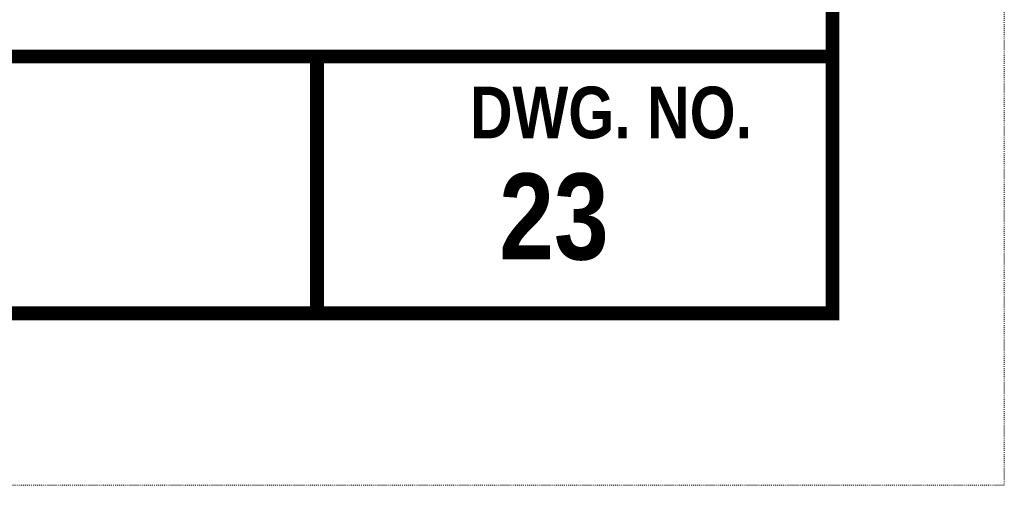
# Model space of a CAD drawing. Header units: inches. Extents: x -68 to 682, y 27 to 463.
# Tile 2 of 165: x 156 to 269, y 27 to 80. Entities that reach past the tile are written whole.
import ezdxf
from ezdxf.enums import TextEntityAlignment as Align

# ---------------------------------------------------------------- set-up
doc = ezdxf.new("R2010")
doc.units = ezdxf.units.IN
doc.header["$LTSCALE"] = 0.5
doc.header["$MEASUREMENT"] = 0
doc.linetypes.add('DOT2', pattern=[0.125, 0, -0.125])
doc.layers.get('Defpoints').update_dxf_attribs({"color": 90, "lineweight": 9})
doc.layers.add('BORDER', color=7, linetype='Continuous')
doc.layers.add('TEXT', color=7, linetype='Continuous')
doc.styles.add('TECHNICAL', font='techb___.ttf')

msp = doc.modelspace()

# ---------------------------------------------------------------- linework, layer by layer
at = {"layer": 'BORDER', "const_width": 1.584}
msp.add_lwpolyline([(-47.8, 46.7), (-47.8, 442.7), (249.2, 442.7), (249.2, 46.7)], close=True, dxfattribs=at)
for points in [[(-47.8, 76.27006), (249.2, 76.27006)], [(189.80029, 76.27006), (189.80029, 46.7)]]:
    msp.add_lwpolyline(points, dxfattribs=at)
at = {"layer": 'Defpoints', "linetype": 'DOT2', "ltscale": 2}
msp.add_lwpolyline([(-67.6, 26.9), (-67.6, 462.5), (269, 462.5), (269, 26.9)], close=True, dxfattribs=at)

# ---------------------------------------------------------------- texts
at = {"layer": 'TEXT', "style": 'TECHNICAL'}
for s, height, p in [('DWG. NO.', 5.94, (239.92801, 69.82318)), ('23', 9.9, (223.41201, 57.8468))]:
    msp.add_text(s, height=height, dxfattribs=at).set_placement(p, align=Align.MIDDLE_RIGHT)

doc.saveas('drawing.dxf')
